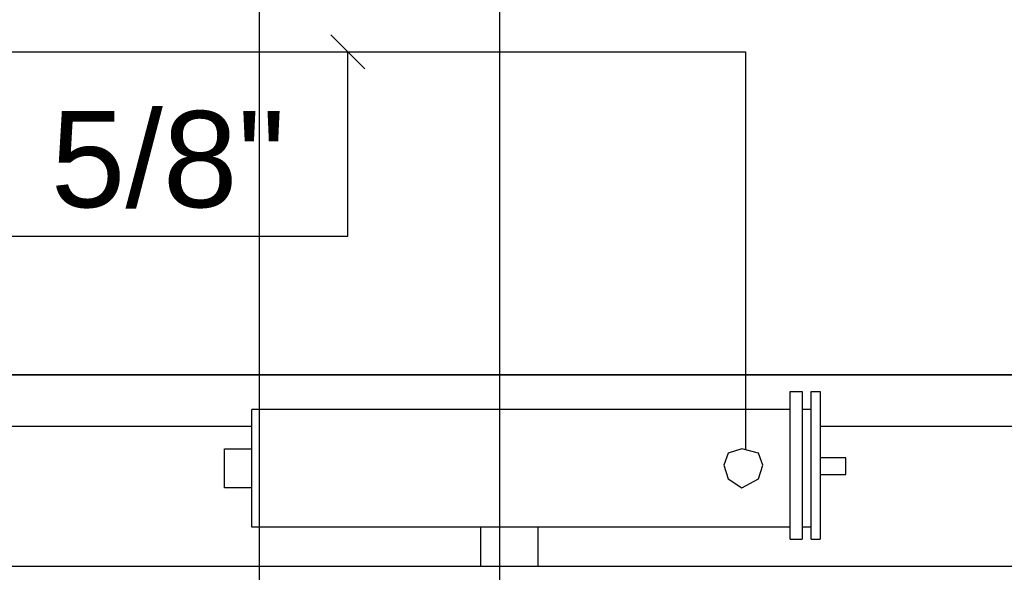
# Model space of a CAD drawing. Header units: centimetres. Extents: x -156440 to 298236, y -263599 to 81430.
# Tile 75 of 170: x 145776 to 146798, y -116637 to -116062. Entities that reach past the tile are written whole.
import ezdxf

# ---------------------------------------------------------------- set-up
doc = ezdxf.new("R2010")
doc.units = ezdxf.units.CM
doc.header["$LTSCALE"] = 50
doc.linetypes.add('Kondygnacja -2$0$HIDDEN2', pattern=[4.7625, 3.175, -1.5875])
doc.linetypes.add('Osie rzutów$0$DASHDOT2', pattern=[12.7, 6.35, -3.175, 0, -3.175])
for name, color, linetype, lineweight in [('bgde_fundamenty pod urządzenia', 7, 'Continuous', 35), ('bgde_maszynownia blokowo', 2, 'Continuous', 35), ('Kondygnacja -2$0$_SP KORYTA', 8, 'Continuous', 25)]:
    doc.layers.add(name, color=color, linetype=linetype, lineweight=lineweight)
for name, color, linetype in [('freon cieczowy', 142, 'Continuous'), ('Freon_opisy', 2, 'Continuous'), ('Freon_urządzenia', 3, 'Continuous'), ('Kondygnacja -2$0$ARCH_KONSTR_POWYŻEJ RZUTU_IST', 8, 'Kondygnacja -2$0$HIDDEN2'), ('Osie rzutów$0$ARCH_INFO_OSIE_IST', 8, 'Osie rzutów$0$DASHDOT2')]:
    doc.layers.add(name, color=color, linetype=linetype)
doc.layers.get('bgde_maszynownia blokowo').off()
doc.styles.add('01-101 Went PP Poziom -2$0$Arial', font='ARIAL.TTF')

# ---------------------------------------------------------------- blocks, each defined once
blk = doc.blocks.new('Osie rzutów')
at = {"layer": 'Osie rzutów$0$ARCH_INFO_OSIE_IST', "ltscale": 10}
blk.add_line((6860, 12510), (6860, 4623.26), dxfattribs=at)
blk = doc.blocks.new('Kondygnacja -2$0$konstukcja stropu -2')
at = {"layer": 'Kondygnacja -2$0$ARCH_KONSTR_POWYŻEJ RZUTU_IST', "ltscale": 10}
blk.add_line((6885, 9825), (6885, 10375), dxfattribs=at)
blk = doc.blocks.new('A$C45891BCF')
at = {"layer": 'freon cieczowy'}
for p, q in [((236.6, 513.6, -348), (650.55, 513.6, -348)), ((650.55, 513.6, -348), (650.55, 472.21, -348))]:
    blk.add_line(p, q, dxfattribs=at)
at = {"layer": 'Freon_opisy', "color": 2}
for p, q in [((610.98, 511.83, -348), (607.45, 515.36, -348)), ((609.22, 494.44, -348), (609.22, 513.6, -348)), ((563.17, 494.44, -348), (609.22, 494.44, -348))]:
    blk.add_line(p, q, dxfattribs=at)
at = {"layer": 'Freon_urządzenia', "linetype": 'Continuous'}
for p, q in [((430, 480, -348), (749.81, 480, -348)), ((655.17, 462.92, -348), (655.17, 478.28, -348)), ((655.17, 478.28, -348), (656.42, 478.28, -348)), ((656.42, 478.28, -348), (656.42, 462.92, -348)), ((657.36, 462.92, -348), (657.36, 478.28, -348)), ((657.36, 478.28, -348), (658.3, 478.28, -348)), ((658.3, 478.28, -348), (658.3, 462.92, -348)), ((655.17, 476.4, -348), (599.23, 476.4, -348)), ((599.23, 464.17, -348), (599.23, 476.4, -348)), ((657.36, 476.4, -348), (656.42, 476.4, -348)), ((508.97, 474.67, -348), (599.23, 474.67, -348)), ((658.3, 474.67, -348), (744.49, 474.67, -348)), ((596.41, 472.32, -348), (599.23, 472.32, -348)), ((596.41, 468.25, -348), (596.41, 472.32, -348)), ((648.75, 471.85, -348), (648.28, 470.6, -348)), ((650.16, 472.32, -348), (648.75, 471.85, -348)), ((651.88, 471.85, -348), (650.16, 472.32, -348)), ((652.35, 470.6, -348), (651.88, 471.85, -348)), ((648.28, 470.6, -348), (648.75, 469.19, -348)), ((651.88, 469.19, -348), (652.35, 470.6, -348)), ((660.97, 471.38, -348), (658.3, 471.38, -348)), ((660.97, 469.66, -348), (660.97, 471.38, -348)), ((658.3, 469.66, -348), (660.97, 469.66, -348)), ((648.75, 469.19, -348), (650.16, 468.25, -348)), ((650.16, 468.25, -348), (651.88, 469.19, -348)), ((599.23, 468.25, -348), (596.41, 468.25, -348)), ((655.17, 464.17, -348), (599.23, 464.17, -348)), ((623.05, 460.1, -348), (623.05, 464.17, -348)), ((629, 460.1, -348), (629, 464.17, -348)), ((657.36, 464.17, -348), (656.42, 464.17, -348)), ((655.17, 462.92, -348), (656.42, 462.92, -348)), ((657.36, 462.92, -348), (658.3, 462.92, -348)), ((526.05, 460.1, -348), (697.01, 460.1, -348))]:
    blk.add_line(p, q, dxfattribs=at)
at = {"layer": 'Freon_opisy', "style": '01-101 Went PP Poziom -2$0$Arial'}
blk.add_text('2 5/8"', height=10, dxfattribs=at).set_placement((566.7, 497.44, 4128.73))

msp = doc.modelspace()

# ---------------------------------------------------------------- linework, layer by layer
at = {"layer": 'bgde_fundamenty pod urządzenia', "elevation": -3480}
msp.add_lwpolyline([(144224.241, -116431.769), (147622.389, -116431.769), (147622.389, -117533.336), (144224.241, -117533.336)], close=True, dxfattribs=at)

# ---------------------------------------------------------------- block references
at = {"layer": 'bgde_maszynownia blokowo', "xscale": 10, "yscale": 10, "zscale": 10}
msp.add_blockref('A$C45891BCF', (140024.241, -121231.769), dxfattribs=at)
at = {"layer": 'Kondygnacja -2$0$_SP KORYTA', "xscale": 10, "yscale": 10, "zscale": 10}
msp.add_blockref('Kondygnacja -2$0$konstukcja stropu -2', (77424.241, -219231.769, -3480), dxfattribs=at)
at = {"layer": 'Osie rzutów$0$ARCH_INFO_OSIE_IST', "xscale": 10, "yscale": 10, "zscale": 10}
msp.add_blockref('Osie rzutów', (77424.241, -219231.769), dxfattribs=at)

doc.saveas('drawing.dxf')
